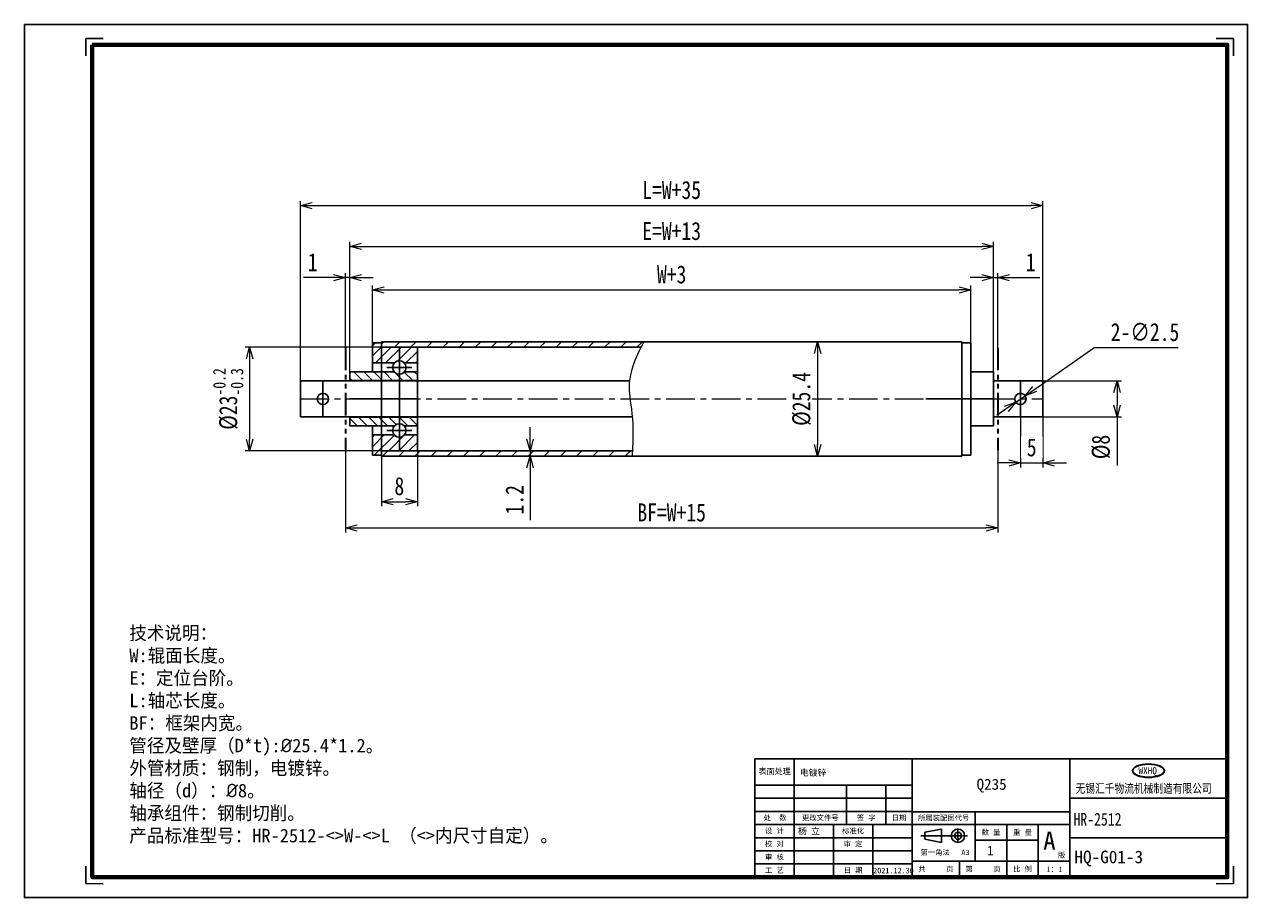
# Model space of a CAD drawing. Header units: millimetres. Extents: x 4249 to 4520, y -909 to -715.
import ezdxf

# ---------------------------------------------------------------- set-up
doc = ezdxf.new("R2010")
doc.units = ezdxf.units.MM
doc.linetypes.add('CENTER', pattern=[50.8, 31.75, -6.35, 6.35, -6.35])
doc.linetypes.add('PHANTOM', pattern=[2.5, 1.25, -0.25, 0.25, -0.25, 0.25, -0.25])
for name, color, linetype, lineweight in [('3中心线层', 1, 'CENTER', 5), ('5剖面线层', 2, 'Continuous', 5), ('6文字层', 31, 'Continuous', 35), ('7标注层', 4, 'Continuous', 5), ('9双点划线层', 6, 'PHANTOM', 35)]:
    doc.layers.add(name, color=color, linetype=linetype, lineweight=lineweight)
for name, color, linetype in [('LINE', 7, 'Continuous'), ('中心线层', 1, 'CENTER'), ('细实线层', 7, 'Continuous')]:
    doc.layers.add(name, color=color, linetype=linetype)
doc.styles.add('中文宋体', font='txt')
doc.styles.add('样式 1', font='txt', dxfattribs={"width": 0.8})
doc.dimstyles.new('副本 (2) 0_GBDIM', dxfattribs={"dimscale": 20, "dimtxt": 0.2, "dimasz": 0.13, "dimexe": 0.05, "dimexo": 0, "dimgap": 0.07, "dimtad": 1, "dimdec": 3, "dimdsep": 46, "dimtxsty": '样式 1', "dimblk": 'OPEN30', "dimcen": 2.5, "dimclrd": 177, "dimclre": 177, "dimclrt": 3, "dimadec": 4, "dimazin": 2, "dimtfac": 0.714286, "dimtdec": 3, "dimtmove": 0, "dimatfit": 3, "dimldrblk": 'OPEN30', "dimfxl": 0, "dimtolj": 1, "dimtzin": 0, "dimlwd": 9, "dimlwe": 9, "dimarcsym": 0})
doc.dimstyles.new('副本 (2) 0_GBDIM标准', dxfattribs={"dimscale": 20, "dimtxt": 0.2, "dimasz": 0.13, "dimexe": 0.05, "dimexo": 0, "dimgap": 0.07, "dimtad": 1, "dimtoh": 1, "dimdec": 3, "dimdsep": 46, "dimtxsty": '样式 1', "dimblk": 'OPEN30', "dimcen": 2.5, "dimclrd": 177, "dimclre": 177, "dimclrt": 3, "dimadec": 4, "dimazin": 2, "dimtfac": 0.714286, "dimtdec": 3, "dimtmove": 0, "dimatfit": 3, "dimldrblk": 'OPEN30', "dimfxl": 0, "dimtolj": 1, "dimtzin": 0, "dimlwd": 9, "dimlwe": 9, "dimarcsym": 0})

# ---------------------------------------------------------------- blocks, each defined once
blk = doc.blocks.new('_OPEN30')
at = {"color": 0, "linetype": 'ByBlock'}
for p, q in [((-1, 0.27), (0, 0)), ((0, 0), (-1, -0.27)), ((0, 0), (-1, 0))]:
    blk.add_line(p, q, dxfattribs=at)
blk = doc.blocks.new('*D1404')
at = {"layer": '7标注层', "color": 177, "lineweight": 9}
for p, q in [((4461.35, -771.39), (4458.75, -771.39)), ((4463.95, -792.36), (4463.95, -770.39)), ((4463.95, -771.39), (4464.95, -771.39)), ((4464.95, -787), (4464.95, -770.39)), ((4467.55, -771.39), (4474.29, -771.39))]:
    blk.add_line(p, q, dxfattribs=at)
at = {"layer": 'Defpoints', "color": 0}
for p in [(4464.95, -771.39), (4464.95, -787), (4463.95, -792.36)]:
    blk.add_point(p, dxfattribs=at)
at = {"layer": '7标注层', "color": 177, "linetype": 'ByBlock', "lineweight": 9, "xscale": 2.6, "yscale": 2.6, "zscale": 2.6}
blk.add_blockref('_OPEN30', (4463.95, -771.39), dxfattribs=at)
at = {"layer": '7标注层', "color": 177, "linetype": 'ByBlock', "lineweight": 9, "xscale": 2.6, "yscale": 2.6, "zscale": 2.6, "rotation": 180}
blk.add_blockref('_OPEN30', (4464.95, -771.39), dxfattribs=at)
at = {"layer": '7标注层', "color": 3, "insert": (4472.22, -767.99), "char_height": 4, "attachment_point": 5, "style": '样式 1', "bg_fill": 3, "box_fill_scale": 1.1, "bg_fill_color": 256, "bg_fill_true_color": 13158600, "bg_fill_transparency": 0}
blk.add_mtext('\\A1;1', dxfattribs=at)
blk = doc.blocks.new('*D1405')
at = {"layer": '7标注层', "color": 177, "lineweight": 9}
for p, q in [((4317.35, -771.39), (4310.62, -771.39)), ((4319.95, -787), (4319.95, -770.39)), ((4320.95, -771.39), (4319.95, -771.39)), ((4320.95, -792.36), (4320.95, -770.39)), ((4323.55, -771.39), (4326.15, -771.39))]:
    blk.add_line(p, q, dxfattribs=at)
at = {"layer": 'Defpoints', "color": 0}
for p in [(4319.95, -771.39), (4319.95, -787), (4320.95, -792.36)]:
    blk.add_point(p, dxfattribs=at)
at = {"layer": '7标注层', "color": 177, "linetype": 'ByBlock', "lineweight": 9, "xscale": 2.6, "yscale": 2.6, "zscale": 2.6}
blk.add_blockref('_OPEN30', (4319.95, -771.39), dxfattribs=at)
at = {"layer": '7标注层', "color": 177, "linetype": 'ByBlock', "lineweight": 9, "xscale": 2.6, "yscale": 2.6, "zscale": 2.6, "rotation": 180}
blk.add_blockref('_OPEN30', (4320.95, -771.39), dxfattribs=at)
at = {"layer": '7标注层', "color": 3, "insert": (4312.69, -767.99), "char_height": 4, "attachment_point": 5, "style": '样式 1', "bg_fill": 3, "box_fill_scale": 1.1, "bg_fill_color": 256, "bg_fill_true_color": 13158600, "bg_fill_transparency": 0}
blk.add_mtext('\\A1;1', dxfattribs=at)
blk = doc.blocks.new('*D1406')
at = {"layer": '7标注层', "color": 177, "lineweight": 9}
for p, q in [((4319.95, -809.72), (4319.95, -828.02)), ((4464.95, -809.72), (4464.95, -828.02)), ((4322.55, -827.02), (4462.35, -827.02))]:
    blk.add_line(p, q, dxfattribs=at)
at = {"layer": 'Defpoints', "color": 0}
for p in [(4319.95, -809.72), (4464.95, -809.72), (4464.95, -827.02)]:
    blk.add_point(p, dxfattribs=at)
at = {"layer": '7标注层', "color": 177, "linetype": 'ByBlock', "lineweight": 9, "xscale": 2.6, "yscale": 2.6, "zscale": 2.6, "rotation": 180}
blk.add_blockref('_OPEN30', (4319.95, -827.02), dxfattribs=at)
at = {"layer": '7标注层', "color": 177, "linetype": 'ByBlock', "lineweight": 9, "xscale": 2.6, "yscale": 2.6, "zscale": 2.6}
blk.add_blockref('_OPEN30', (4464.95, -827.02), dxfattribs=at)
at = {"layer": '7标注层', "color": 3, "insert": (4392.45, -823.6), "char_height": 4, "attachment_point": 5, "style": '样式 1', "bg_fill": 3, "box_fill_scale": 1.1, "bg_fill_color": 256, "bg_fill_true_color": 13158600, "bg_fill_transparency": 0}
blk.add_mtext('\\A1;BF=W+15', dxfattribs=at)
blk = doc.blocks.new('HL')
for p, q in [((2042.8, -3524.5), (2042.8, -3477.7)), ((2042.8, -3477.7), (2089.7, -3477.7)), ((5123.8, -3477.7), (5076.9, -3477.7)), ((5123.8, -3524.5), (5123.8, -3477.7)), ((2042.8, -5699.4), (2042.8, -5746.2)), ((5123.8, -5699.4), (5123.8, -5746.2)), ((2042.8, -5746.2), (2089.7, -5746.3)), ((5123.8, -5746.2), (5076.9, -5746.3))]:
    blk.add_line(p, q)
blk.add_lwpolyline([(1878.2, -3440.4), (5161, -3440.4), (5161, -5783.5), (1878.2, -5783.5)], close=True)
at = {"lineweight": 70}
blk.add_lwpolyline([(2060, -3494.9), (5106.6, -3494.9), (5106.6, -5729.1), (2060, -5729.1)], close=True, dxfattribs=at)
blk = doc.blocks.new('图框')
at = {"layer": '7标注层'}
h = blk.add_hatch(color=1, dxfattribs=at)
edge = h.paths.add_edge_path()
edge.add_ellipse((3369.64, -1085.34), major_axis=(-5.09, 0), ratio=0.425329, start_angle=0, end_angle=360)
edge = h.paths.add_edge_path(flags=16)
edge.add_spline(control_points=[(3366.75, -1087.02), (3367.33, -1087.18), (3367.7, -1087.25), (3368.48, -1087.35), (3368.88, -1087.39), (3369.68, -1087.41), (3370.09, -1087.4), (3370.89, -1087.35), (3371.28, -1087.3), (3372.02, -1087.16), (3372.37, -1087.07), (3373.01, -1086.86), (3373.3, -1086.74), (3373.75, -1086.51), (3373.93, -1086.39), (3374.22, -1086.16), (3374.34, -1086.04), (3374.49, -1085.82), (3374.55, -1085.72), (3374.61, -1085.53), (3374.63, -1085.43), (3374.63, -1085.24), (3374.61, -1085.14), (3374.54, -1084.95), (3374.49, -1084.85), (3374.35, -1084.66), (3374.26, -1084.57), (3374.05, -1084.38), (3373.92, -1084.29), (3373.64, -1084.12), (3373.49, -1084.04), (3373.06, -1083.84), (3372.78, -1083.74), (3372.16, -1083.56), (3371.83, -1083.48), (3371.13, -1083.37), (3370.76, -1083.33), (3370.02, -1083.28), (3369.64, -1083.27), (3368.89, -1083.3), (3368.52, -1083.33), (3367.8, -1083.42), (3367.46, -1083.48), (3366.81, -1083.64), (3366.5, -1083.74), (3365.95, -1083.95), (3365.71, -1084.07), (3365.33, -1084.3), (3365.18, -1084.42), (3364.94, -1084.65), (3364.84, -1084.76), (3364.72, -1084.98), (3364.68, -1085.07), (3364.65, -1085.23), (3364.64, -1085.28), (3364.64, -1085.34), (3364.64, -1085.45), (3364.67, -1085.56), (3364.75, -1085.78), (3364.82, -1085.89), (3365, -1086.11), (3365.12, -1086.21), (3365.39, -1086.42), (3365.54, -1086.52), (3365.9, -1086.7), (3366.09, -1086.79), (3366.52, -1086.95), (3366.75, -1087.02)], knot_values=[0, 0, 0, 0, 0.169783, 0.169783, 0.339565, 0.339565, 0.509348, 0.509348, 0.679131, 0.679131, 0.848913, 0.848913, 1.018696, 1.018696, 1.259447, 1.259447, 1.500199, 1.500199, 1.74095, 1.74095, 1.981702, 1.981702, 2.222453, 2.222453, 2.463204, 2.463204, 2.654613, 2.654613, 2.846023, 2.846023, 2.995488, 2.995488, 3.144953, 3.144953, 3.294419, 3.294419, 3.443884, 3.443884, 3.59335, 3.59335, 3.742815, 3.742815, 3.89228, 3.89228, 4.115555, 4.115555, 4.338829, 4.338829, 4.562103, 4.562103, 4.785377, 4.785377, 5.008652, 5.008652, 5.231926, 5.231926, 5.4552, 5.4552, 5.678474, 5.678474, 5.861599, 5.861599, 6.044724, 6.044724, 6.192004, 6.192004, 6.283185, 6.283185, 6.283185, 6.283185], degree=3, periodic=0)
h.paths.add_polyline_path([(3366.59, -1083.51), (3372.55, -1083.51), (3372.55, -1087), (3366.59, -1087)], flags=24)
for p, q in [((3244.76, -1081.57), (3394.61, -1081.57)), ((3244.76, -1081.57), (3244.76, -1119.12)), ((3257.25, -1081.61), (3257.25, -1119.07)), ((3294.71, -1081.61), (3294.71, -1119.07)), ((3344.66, -1081.61), (3344.66, -1119.12)), ((3294.71, -1089.93), (3244.76, -1089.93)), ((3273.9, -1089.93), (3273.9, -1102.42)), ((3286.39, -1089.93), (3286.39, -1102.42)), ((3294.71, -1094.09), (3244.76, -1094.09)), ((3344.66, -1094.09), (3394.61, -1094.09)), ((3244.76, -1098.26), (3294.71, -1098.26)), ((3294.71, -1098.39), (3344.66, -1098.39)), ((3314.69, -1098.39), (3314.69, -1114.07)), ((3244.76, -1102.42), (3344.66, -1102.42)), ((3269.74, -1102.42), (3269.74, -1119.07)), ((3282.23, -1102.42), (3282.23, -1119.07)), ((3294.71, -1102.42), (3344.66, -1102.42)), ((3298.72, -1104.85), (3303.98, -1103.87)), ((3298.72, -1104.85), (3298.72, -1107.1)), ((3303.98, -1103.87), (3303.98, -1108.08)), ((3309.22, -1103.7), (3309.22, -1108.24)), ((3324.68, -1102.42), (3324.68, -1119.12)), ((3334.67, -1102.42), (3334.67, -1119.12)), ((3294.71, -1106.58), (3244.76, -1106.58)), ((3297.49, -1105.97), (3312.25, -1105.97)), ((3298.72, -1107.1), (3303.98, -1108.08)), ((3314.69, -1107.41), (3334.67, -1107.41)), ((3344.66, -1106.58), (3394.61, -1106.58)), ((3294.71, -1110.74), (3244.76, -1110.74)), ((3269.74, -1114.91), (3244.76, -1114.91)), ((3269.74, -1114.91), (3294.71, -1114.91)), ((3294.71, -1114.07), (3344.66, -1114.07)), ((3309.7, -1114.07), (3309.7, -1119.12))]:
    blk.add_line(p, q)
for radius in [2.11, 1.12]:
    blk.add_circle((3309.22, -1105.97), radius)
at = {"layer": 'LINE', "color": 1}
blk.add_ellipse((3369.64, -1085.34), major_axis=(-5.09, 0), ratio=0.425329, dxfattribs=at)
blk.add_open_spline([(3364.64, -1085.34), (3364.64, -1085.45), (3364.67, -1085.56), (3364.75, -1085.78), (3364.82, -1085.89), (3365, -1086.11), (3365.12, -1086.21), (3365.39, -1086.42), (3365.54, -1086.52), (3365.9, -1086.7), (3366.09, -1086.79), (3366.52, -1086.95), (3366.75, -1087.02), (3367.33, -1087.18), (3367.7, -1087.25), (3368.48, -1087.35), (3368.88, -1087.39), (3369.68, -1087.41), (3370.09, -1087.4), (3370.89, -1087.35), (3371.28, -1087.3), (3372.02, -1087.16), (3372.37, -1087.07), (3373.01, -1086.86), (3373.3, -1086.74), (3373.75, -1086.51), (3373.93, -1086.39), (3374.22, -1086.16), (3374.34, -1086.04), (3374.49, -1085.82), (3374.55, -1085.72), (3374.61, -1085.53), (3374.63, -1085.43), (3374.63, -1085.24), (3374.61, -1085.14), (3374.54, -1084.95), (3374.49, -1084.85), (3374.35, -1084.66), (3374.26, -1084.57), (3374.05, -1084.38), (3373.92, -1084.29), (3373.64, -1084.12), (3373.49, -1084.04), (3373.06, -1083.84), (3372.78, -1083.74), (3372.16, -1083.56), (3371.83, -1083.48), (3371.13, -1083.37), (3370.76, -1083.33), (3370.02, -1083.28), (3369.64, -1083.27), (3368.89, -1083.3), (3368.52, -1083.33), (3367.8, -1083.42), (3367.46, -1083.48), (3366.81, -1083.64), (3366.5, -1083.74), (3365.95, -1083.95), (3365.71, -1084.07), (3365.33, -1084.3), (3365.18, -1084.42), (3364.94, -1084.65), (3364.84, -1084.76), (3364.72, -1084.98), (3364.68, -1085.07), (3364.65, -1085.23), (3364.64, -1085.28), (3364.64, -1085.34)], degree=3, knots=[0, 0, 0, 0, 0.169783, 0.169783, 0.339565, 0.339565, 0.509348, 0.509348, 0.679131, 0.679131, 0.848913, 0.848913, 1.018696, 1.018696, 1.259447, 1.259447, 1.500199, 1.500199, 1.74095, 1.74095, 1.981702, 1.981702, 2.222453, 2.222453, 2.463204, 2.463204, 2.654613, 2.654613, 2.846023, 2.846023, 2.995488, 2.995488, 3.144953, 3.144953, 3.294419, 3.294419, 3.443884, 3.443884, 3.59335, 3.59335, 3.742815, 3.742815, 3.89228, 3.89228, 4.115555, 4.115555, 4.338829, 4.338829, 4.562103, 4.562103, 4.785377, 4.785377, 5.008652, 5.008652, 5.231926, 5.231926, 5.4552, 5.4552, 5.678474, 5.678474, 5.861599, 5.861599, 6.044724, 6.044724, 6.192004, 6.192004, 6.283185, 6.283185, 6.283185, 6.283185], dxfattribs=at)
at = {"xscale": 0.1181349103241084, "yscale": 0.1181349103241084, "zscale": 0.1181349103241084}
blk.add_blockref('HL', (2791.34, -442.32), dxfattribs=at)
for s, insert, char_height, width, attachment_point in [('{\\fFangSong_GB2312|b0|i0|c134|p49;表面处理}', (3251.1, -1085.64), 1.8257, 11.476, 5), ('处  数', (3251.22, -1100.34), 1.665, 12.4872, 5), ('{\\f仿宋_GB2312|b0|i0|c134|p49;更改文件号}', (3265.58, -1100.34), 1.665, 16.6496, 5), ('{\\f仿宋_GB2312|b0|i0|c134|p49;签 字}', (3280.14, -1100.34), 1.665, 12.4872, 5), ('{\\f仿宋_GB2312|b0|i0|c134|p49;日期}', (3290.55, -1100.34), 1.665, 8.3248, 5), ('所属装配图代号', (3304.7, -1100.4), 1.665, 19.9794, 5), ('{\\f仿宋_GB2312|b0|i0|c134|p49;设 计}', (3251.01, -1104.5), 1.665, 12.4872, 5), ('{\\fFangSong_GB2312|b0|i0|c134|p49;标准化}', (3275.98, -1104.5), 1.665, 12.4872, 5), ('{\\fFangSong_GB2312|b0|i0|c134|p49;数 量}', (3319.69, -1104.92), 1.665, 9.9897, 5), ('{\\fFangSong_GB2312|b0|i0|c134|p49;重 量}', (3329.68, -1104.92), 1.665, 9.9897, 5), ('{\\f仿宋_GB2312|b0|i0|c134|p49;校 对}', (3251.01, -1108.66), 1.665, 12.4872, 5), ('{\\fFangSong_GB2312|b0|i0|c134|p49;审 定}', (3275.98, -1108.66), 1.665, 12.4872, 5), ('{\\f仿宋_GB2312|b0|i0|c134|p49;审 核}', (3251.01, -1112.82), 1.665, 12.4872, 5), ('{\\fFangSong_GB2312|b0|i0|c134|p49;第一角法}', (3301.99, -1111.33), 1.665, 14.5532, 5), ('{\\fFangSong_GB2312|b0|i0|c134|p49;版}', (3340.91, -1111.26), 1.665, 3.7496, 1), ('{\\f仿宋_GB2312|b0|i0|c134|p49;工 艺}', (3251.01, -1116.99), 1.665, 12.4872, 5), ('{\\fFangSong_GB2312|b0|i0|c134|p49;日 期}', (3275.98, -1116.99), 1.665, 12.4872, 5), ('{\\fFangSong_GB2312|b0|i0|c134|p49;共     页}', (3302.21, -1116.6), 1.665, 14.9846, 5), ('{\\fFangSong_GB2312|b0|i0|c134|p49;第     页}', (3317.19, -1116.6), 1.665, 14.9846, 5), ('{\\fFangSong_GB2312|b0|i0|c134|p49;比 例}', (3329.68, -1116.6), 1.665, 9.9897, 5)]:
    blk.add_mtext(s, dxfattribs=dict(insert=insert, char_height=char_height, width=width, attachment_point=attachment_point))
at = {"attachment_point": 5, "style": '中文宋体'}
for s, insert, char_height, width in [('A', (3338.21, -1107.51), 5.75, 23.0164), ('A3', (3311.6, -1111.25), 1.665, 6.6598)]:
    blk.add_mtext(s, dxfattribs=dict(at, insert=insert, char_height=char_height, width=width))
for tag, p, height in [('表面处理', (3259.08, -1086.97), 2), ('材料', (3315.13, -1091.39), 3.5), ('所属装配图', (3322.63, -1101.35), 1.8), ('名称', (3345.85, -1102.73), 4), ('设计', (3258.51, -1105.48), 2), ('数量', (3317.91, -1112.18), 3), ('重量', (3326.75, -1111.84), 2), ('图号', (3346.16, -1114.67), 4), ('日期', (3282.35, -1117.89), 1.8), ('比列', (3337.29, -1117.5), 1.8)]:
    blk.add_attdef(tag, p, '', height=height)
at = {"layer": '7标注层', "color": 1, "style": '样式 1', "width": 0.981091}
blk.add_text('WXHQ', height=2.191, dxfattribs=at).set_placement((3366.46, -1086.42))
at = {"layer": 'LINE', "lineweight": 15, "insert": (3346.51, -1089.51), "char_height": 2.8542, "width": 46.767, "attachment_point": 1}
blk.add_mtext('{\\W0.8;无锡汇千物流机械制造有限公司}', dxfattribs=at)
blk = doc.blocks.new('*D1407')
at = {"layer": '7标注层', "color": 177, "lineweight": 9}
for p, q in [((4474.95, -794.36), (4492.43, -794.36)), ((4491.43, -796.96), (4491.43, -799.76)), ((4474.95, -802.36), (4492.43, -802.36)), ((4491.43, -802.36), (4491.43, -813.11))]:
    blk.add_line(p, q, dxfattribs=at)
at = {"layer": 'Defpoints', "color": 0}
for p in [(4474.95, -794.36), (4474.95, -802.36), (4491.43, -802.36)]:
    blk.add_point(p, dxfattribs=at)
at = {"layer": '7标注层', "color": 177, "linetype": 'ByBlock', "lineweight": 9, "xscale": 2.6, "yscale": 2.6, "zscale": 2.6}
for p, rotation in [((4491.43, -794.36), 90), ((4491.43, -802.36), 270)]:
    blk.add_blockref('_OPEN30', p, dxfattribs=dict(at, rotation=rotation))
at = {"layer": '7标注层', "color": 3, "insert": (4487.88, -809.03), "char_height": 4, "attachment_point": 5, "rotation": 90, "style": '样式 1', "bg_fill": 3, "box_fill_scale": 1.1, "bg_fill_color": 256, "bg_fill_true_color": 13158600, "bg_fill_transparency": 0}
blk.add_mtext('\\A1;%%c8', dxfattribs=at)
blk = doc.blocks.new('*D1408')
at = {"layer": '7标注层', "color": 177, "lineweight": 9}
for p, q in [((4473.11, -796.16), (4486.22, -786.99)), ((4468.93, -799.08), (4470.98, -797.65)), ((4466.8, -800.57), (4464.67, -802.06))]:
    blk.add_line(p, q, dxfattribs=at)
at = {"layer": 'Defpoints', "color": 0}
for p in [(4470.98, -797.65), (4468.93, -799.08)]:
    blk.add_point(p, dxfattribs=at)
at = {"layer": '7标注层', "color": 177, "linetype": 'ByBlock', "lineweight": 9, "xscale": 2.6, "yscale": 2.6, "zscale": 2.6}
for p, rotation in [((4470.98, -797.65), 214.9550661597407), ((4468.93, -799.08), 34.95506615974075)]:
    blk.add_blockref('_OPEN30', p, dxfattribs=dict(at, rotation=rotation))
at = {"layer": '7标注层', "color": 3, "insert": (4497.62, -783.53), "char_height": 4, "attachment_point": 5, "style": '样式 1', "bg_fill": 3, "box_fill_scale": 1.1, "bg_fill_color": 256, "bg_fill_true_color": 13158600, "bg_fill_transparency": 0}
blk.add_mtext('\\A1;2-∅2.5', dxfattribs=at)
at = {"layer": '7标注层', "color": 177, "lineweight": 9}
blk.add_line((4504.99, -786.99), (4486.22, -786.99), dxfattribs=at)
blk = doc.blocks.new('*D1409')
at = {"layer": '7标注层', "color": 177, "lineweight": 9}
for p, q in [((4469.95, -798.36), (4469.95, -813.56)), ((4474.95, -802.36), (4474.95, -813.56)), ((4467.35, -812.56), (4464.75, -812.56)), ((4469.95, -812.56), (4474.95, -812.56)), ((4477.55, -812.56), (4480.15, -812.56))]:
    blk.add_line(p, q, dxfattribs=at)
at = {"layer": 'Defpoints', "color": 0}
for p in [(4469.95, -798.36), (4474.95, -802.36)]:
    blk.add_point(p, dxfattribs=at)
at = {"layer": '7标注层', "color": 177, "linetype": 'ByBlock', "lineweight": 9, "xscale": 2.6, "yscale": 2.6, "zscale": 2.6}
blk.add_blockref('_OPEN30', (4469.95, -812.56), dxfattribs=at)
at = {"layer": '7标注层', "color": 177, "linetype": 'ByBlock', "lineweight": 9, "xscale": 2.6, "yscale": 2.6, "zscale": 2.6, "rotation": 180}
blk.add_blockref('_OPEN30', (4474.95, -812.56), dxfattribs=at)
at = {"layer": '7标注层', "color": 3, "insert": (4472.45, -809.14), "char_height": 4, "attachment_point": 5, "style": '样式 1', "bg_fill": 3, "box_fill_scale": 1.1, "bg_fill_color": 256, "bg_fill_true_color": 13158600, "bg_fill_transparency": 0}
blk.add_mtext('\\A1;5', dxfattribs=at)
at = {"layer": 'Defpoints', "color": 0}
blk.add_point((4474.95, -812.56), dxfattribs=at)
blk = doc.blocks.new('*D1410')
at = {"layer": '7标注层', "color": 177, "lineweight": 9}
for p, q in [((4327.95, -786.86), (4297.68, -786.86)), ((4298.68, -789.46), (4298.68, -807.26)), ((4327.95, -809.86), (4297.68, -809.86))]:
    blk.add_line(p, q, dxfattribs=at)
at = {"layer": 'Defpoints', "color": 0}
for p in [(4327.95, -786.86), (4327.95, -809.86)]:
    blk.add_point(p, dxfattribs=at)
at = {"layer": '7标注层', "color": 177, "linetype": 'ByBlock', "lineweight": 9, "xscale": 2.6, "yscale": 2.6, "zscale": 2.6}
for p, rotation in [((4298.68, -786.86), 90), ((4298.68, -809.86), 270)]:
    blk.add_blockref('_OPEN30', p, dxfattribs=dict(at, rotation=rotation))
at = {"layer": '7标注层', "color": 3, "insert": (4293.91, -798.36), "char_height": 4, "attachment_point": 5, "rotation": 90, "style": '样式 1', "bg_fill": 3, "box_fill_scale": 1.1, "bg_fill_color": 256, "bg_fill_true_color": 13158600, "bg_fill_transparency": 0}
blk.add_mtext('\\A1;%%c23{}{{\\H0.7x;{\\S-0.2^ -0.3;}}{}}', dxfattribs=at)
at = {"layer": 'Defpoints', "color": 0}
blk.add_point((4298.68, -809.86), dxfattribs=at)
blk = doc.blocks.new('*D1411')
at = {"layer": '7标注层', "color": 177, "lineweight": 9}
for p, q in [((4327.95, -811.06), (4327.95, -822.18)), ((4335.95, -809.86), (4335.95, -822.18)), ((4330.55, -821.18), (4333.35, -821.18))]:
    blk.add_line(p, q, dxfattribs=at)
at = {"layer": 'Defpoints', "color": 0}
for p in [(4327.95, -811.06), (4335.95, -809.86), (4335.95, -821.18)]:
    blk.add_point(p, dxfattribs=at)
at = {"layer": '7标注层', "color": 177, "linetype": 'ByBlock', "lineweight": 9, "xscale": 2.6, "yscale": 2.6, "zscale": 2.6, "rotation": 180}
blk.add_blockref('_OPEN30', (4327.95, -821.18), dxfattribs=at)
at = {"layer": '7标注层', "color": 177, "linetype": 'ByBlock', "lineweight": 9, "xscale": 2.6, "yscale": 2.6, "zscale": 2.6}
blk.add_blockref('_OPEN30', (4335.95, -821.18), dxfattribs=at)
at = {"layer": '7标注层', "color": 3, "insert": (4331.95, -817.76), "char_height": 4, "attachment_point": 5, "style": '样式 1', "bg_fill": 3, "box_fill_scale": 1.1, "bg_fill_color": 256, "bg_fill_true_color": 13158600, "bg_fill_transparency": 0}
blk.add_mtext('\\A1;8', dxfattribs=at)
blk = doc.blocks.new('*D1412')
at = {"layer": '7标注层', "color": 177, "lineweight": 9}
for p, q in [((4361, -807.26), (4361, -804.66)), ((4359.85, -809.86), (4362, -809.86)), ((4359.85, -811.06), (4362, -811.06)), ((4361, -809.86), (4361, -811.06)), ((4361, -813.66), (4361, -825.26))]:
    blk.add_line(p, q, dxfattribs=at)
at = {"layer": 'Defpoints', "color": 0}
for p in [(4359.85, -809.86), (4359.85, -811.06), (4361, -811.06)]:
    blk.add_point(p, dxfattribs=at)
at = {"layer": '7标注层', "color": 177, "linetype": 'ByBlock', "lineweight": 9, "xscale": 2.6, "yscale": 2.6, "zscale": 2.6}
for p, rotation in [((4361, -809.86), 270), ((4361, -811.06), 90)]:
    blk.add_blockref('_OPEN30', p, dxfattribs=dict(at, rotation=rotation))
at = {"layer": '7标注层', "color": 3, "insert": (4357.57, -820.76), "char_height": 4, "attachment_point": 5, "rotation": 90, "style": '样式 1', "bg_fill": 3, "box_fill_scale": 1.1, "bg_fill_color": 256, "bg_fill_true_color": 13158600, "bg_fill_transparency": 0}
blk.add_mtext('\\A1;1.2', dxfattribs=at)
blk = doc.blocks.new('*D1413')
at = {"layer": '7标注层', "color": 177, "lineweight": 9}
for p, q in [((4420.19, -785.66), (4425.89, -785.66)), ((4424.89, -788.26), (4424.89, -808.46)), ((4420.19, -811.06), (4425.89, -811.06))]:
    blk.add_line(p, q, dxfattribs=at)
at = {"layer": 'Defpoints', "color": 0}
for p in [(4420.19, -785.66), (4420.19, -811.06), (4424.89, -811.06)]:
    blk.add_point(p, dxfattribs=at)
at = {"layer": '7标注层', "color": 177, "linetype": 'ByBlock', "lineweight": 9, "xscale": 2.6, "yscale": 2.6, "zscale": 2.6}
for p, rotation in [((4424.89, -785.66), 90), ((4424.89, -811.06), 270)]:
    blk.add_blockref('_OPEN30', p, dxfattribs=dict(at, rotation=rotation))
at = {"layer": '7标注层', "color": 3, "insert": (4421.34, -798.36), "char_height": 4, "attachment_point": 5, "rotation": 90, "style": '样式 1', "bg_fill": 3, "box_fill_scale": 1.1, "bg_fill_color": 256, "bg_fill_true_color": 13158600, "bg_fill_transparency": 0}
blk.add_mtext('\\A1;%%c25.4', dxfattribs=at)
blk = doc.blocks.new('*D1414')
at = {"layer": '7标注层', "color": 177, "lineweight": 9}
for p, q in [((4309.95, -794.36), (4309.95, -754.39)), ((4312.55, -755.39), (4472.35, -755.39)), ((4474.95, -794.36), (4474.95, -754.39))]:
    blk.add_line(p, q, dxfattribs=at)
at = {"layer": 'Defpoints', "color": 0}
for p in [(4474.95, -755.39), (4309.95, -794.36), (4474.95, -794.36)]:
    blk.add_point(p, dxfattribs=at)
at = {"layer": '7标注层', "color": 177, "linetype": 'ByBlock', "lineweight": 9, "xscale": 2.6, "yscale": 2.6, "zscale": 2.6, "rotation": 180}
blk.add_blockref('_OPEN30', (4309.95, -755.39), dxfattribs=at)
at = {"layer": '7标注层', "color": 177, "linetype": 'ByBlock', "lineweight": 9, "xscale": 2.6, "yscale": 2.6, "zscale": 2.6}
blk.add_blockref('_OPEN30', (4474.95, -755.39), dxfattribs=at)
at = {"layer": '7标注层', "color": 3, "insert": (4392.45, -751.97), "char_height": 4, "attachment_point": 5, "style": '样式 1', "bg_fill": 3, "box_fill_scale": 1.1, "bg_fill_color": 256, "bg_fill_true_color": 13158600, "bg_fill_transparency": 0}
blk.add_mtext('\\A1;\\A1;L=W+35', dxfattribs=at)
blk = doc.blocks.new('*D1415')
at = {"layer": '7标注层', "color": 177, "lineweight": 9}
for p, q in [((4320.95, -792.36), (4320.95, -763.49)), ((4463.95, -792.36), (4463.95, -763.49)), ((4323.55, -764.49), (4461.35, -764.49))]:
    blk.add_line(p, q, dxfattribs=at)
at = {"layer": 'Defpoints', "color": 0}
for p in [(4463.95, -764.49), (4320.95, -792.36), (4463.95, -792.36)]:
    blk.add_point(p, dxfattribs=at)
at = {"layer": '7标注层', "color": 177, "linetype": 'ByBlock', "lineweight": 9, "xscale": 2.6, "yscale": 2.6, "zscale": 2.6, "rotation": 180}
blk.add_blockref('_OPEN30', (4320.95, -764.49), dxfattribs=at)
at = {"layer": '7标注层', "color": 177, "linetype": 'ByBlock', "lineweight": 9, "xscale": 2.6, "yscale": 2.6, "zscale": 2.6}
blk.add_blockref('_OPEN30', (4463.95, -764.49), dxfattribs=at)
at = {"layer": '7标注层', "color": 3, "insert": (4392.45, -761.07), "char_height": 4, "attachment_point": 5, "style": '样式 1', "bg_fill": 3, "box_fill_scale": 1.1, "bg_fill_color": 256, "bg_fill_true_color": 13158600, "bg_fill_transparency": 0}
blk.add_mtext('\\A1;\\A1;E=W+13', dxfattribs=at)
blk = doc.blocks.new('*D1416')
at = {"layer": '7标注层', "color": 177, "lineweight": 9}
for p, q in [((4325.95, -785.86), (4325.95, -773.14)), ((4328.55, -774.14), (4456.35, -774.14)), ((4458.95, -785.86), (4458.95, -773.14))]:
    blk.add_line(p, q, dxfattribs=at)
at = {"layer": 'Defpoints', "color": 0}
for p in [(4458.95, -774.14), (4325.95, -785.86), (4458.95, -785.86)]:
    blk.add_point(p, dxfattribs=at)
at = {"layer": '7标注层', "color": 177, "linetype": 'ByBlock', "lineweight": 9, "xscale": 2.6, "yscale": 2.6, "zscale": 2.6, "rotation": 180}
blk.add_blockref('_OPEN30', (4325.95, -774.14), dxfattribs=at)
at = {"layer": '7标注层', "color": 177, "linetype": 'ByBlock', "lineweight": 9, "xscale": 2.6, "yscale": 2.6, "zscale": 2.6}
blk.add_blockref('_OPEN30', (4458.95, -774.14), dxfattribs=at)
at = {"layer": '7标注层', "color": 3, "insert": (4392.45, -770.72), "char_height": 4, "attachment_point": 5, "style": '样式 1', "bg_fill": 3, "box_fill_scale": 1.1, "bg_fill_color": 256, "bg_fill_true_color": 13158600, "bg_fill_transparency": 0}
blk.add_mtext('\\A1;\\A1;W+3', dxfattribs=at)
blk = doc.blocks.new('A$C053E5D85')
at = {"layer": '细实线层'}
h = blk.add_hatch(dxfattribs=at)
h.set_pattern_fill('ANSI31', color=256, scale=0.5, style=0)
h.set_pattern_definition([(45, (-3883.1935, -1253.7126), (-1.122532, 1.122532), [])])
h.paths.add_polyline_path([(2.88, 20.5, -0.213422), (4, 21), (4, 24), (0, 24), (0, 20.5)])
h.paths.add_polyline_path([(10, 20.5), (10, 25), (8, 25), (8, 24), (4, 24), (4, 21, -0.213422), (5.12, 20.5)])
h.paths.add_polyline_path([(5.12, 4.5, -0.213422), (4, 4), (4, 1), (8, 1), (8, 0), (10, 0), (10, 4.5)])
h.paths.add_polyline_path([(4, 4, -0.213422), (2.88, 4.5), (0, 4.5), (0, 1), (4, 1)])
h = blk.add_hatch(dxfattribs=at)
h.set_pattern_fill('ANSI31', color=256, scale=0.5, angle=90, style=0)
h.set_pattern_definition([(135, (-3883.1935, -1253.7126), (-1.122532, -1.122532), [])])
h.paths.add_polyline_path([(5.12, 18.5, -0.213422), (4, 18), (4, 16.58), (15, 16.58), (15, 18.5)])
h.paths.add_polyline_path([(15, 6.5), (15, 8.42), (4, 8.42), (4, 7, -0.213422), (5.12, 6.5)])
h.paths.add_polyline_path([(0, 8.42), (0, 6.5), (2.88, 6.5, -0.213422), (4, 7), (4, 8.42)])
h.paths.add_polyline_path([(4, 16.58), (4, 18, -0.213422), (2.88, 18.5), (0, 18.5), (0, 16.58)])
at = {"layer": '中心线层'}
for p, q in [((4, 24), (4, 1)), ((1.25, 19.5), (6.75, 19.5)), ((0, 12.5), (15, 12.5)), ((1.25, 5.5), (6.75, 5.5))]:
    blk.add_line(p, q, dxfattribs=at)
at = {"layer": '细实线层'}
for p, q in [((8, 25), (10, 25)), ((8, 25), (8, 24)), ((10, 25), (10, 18.5)), ((0, 24), (0, 16.58)), ((0, 24), (8, 24)), ((0, 20.5), (2.88, 20.5)), ((5.12, 20.5), (10, 20.5)), ((0, 18.5), (2.88, 18.5)), ((0, 16.58), (15, 16.58)), ((5.12, 18.5), (15, 18.5)), ((15, 18.5), (15, 16.58)), ((0, 8.42), (15, 8.42)), ((0, 8.42), (0, 1)), ((15, 8.42), (15, 6.5)), ((0, 6.5), (2.88, 6.5)), ((5.12, 6.5), (15, 6.5)), ((10, 0), (10, 6.5)), ((0, 4.5), (2.88, 4.5)), ((5.12, 4.5), (10, 4.5)), ((0, 1), (8, 1)), ((8, 1), (8, 0)), ((8, 0), (10, 0))]:
    blk.add_line(p, q, dxfattribs=at)
for centre in [(4, 19.5), (4, 5.5)]:
    blk.add_circle(centre, 1.5, dxfattribs=at)

msp = doc.modelspace()

# ---------------------------------------------------------------- hatches: boundary and pattern name
at = {"layer": '5剖面线层'}
h = msp.add_hatch(dxfattribs=at)
h.set_pattern_fill('ANSI31', color=256, scale=0.8, style=0)
h.set_pattern_definition([(45, (-51.9735, 35.2603), (-1.7960512, 1.7960512), [])])
edge = h.paths.add_edge_path()
edge.add_line((4335.953, -786.8625), (4385.6322, -786.8625))
edge.add_spline(control_points=[(4385.6322, -786.8625), (4385.8274, -786.4664), (4386.031, -786.0656), (4386.2417, -785.6625)], knot_values=[9.51376661, 9.51376661, 9.51376661, 9.51376661, 10.42398491, 10.42398491, 10.42398491, 10.42398491], degree=3, periodic=0)
edge.add_line((4386.2417, -785.6625), (4327.953, -785.6625))
edge.add_line((4327.953, -785.6625), (4327.953, -786.8625))
edge.add_line((4327.953, -786.8625), (4335.953, -786.8625))
edge = h.paths.add_edge_path()
edge.add_spline(control_points=[(4383.6753, -811.0625), (4383.6959, -810.6517), (4383.7157, -810.2518), (4383.7342, -809.8625)], knot_values=[31.40727557, 31.40727557, 31.40727557, 31.40727557, 32.03139788, 32.03139788, 32.03139788, 32.03139788], degree=3, periodic=0)
edge.add_line((4383.7342, -809.8625), (4335.953, -809.8625))
edge.add_line((4335.953, -809.8625), (4327.953, -809.8625))
edge.add_line((4327.953, -809.8625), (4327.953, -811.0625))
edge.add_line((4327.953, -811.0625), (4383.6753, -811.0625))

# ---------------------------------------------------------------- linework, layer by layer
at = {"layer": '3中心线层', "ltscale": 0.2}
msp.add_line((4309.953, -798.3625), (4474.953, -798.3625), dxfattribs=at)
at = {"layer": '5剖面线层'}
msp.add_open_spline([(4386.2417, -785.6625), (4385.2296, -787.599), (4381.3207, -796.2665), (4384.2736, -798.7537), (4383.754, -809.4922), (4383.6753, -811.0625)], degree=3, knots=[9.51376661, 9.51376661, 9.51376661, 9.51376661, 13.88653373, 29.64563319, 32.03139788, 32.03139788, 32.03139788, 32.03139788], dxfattribs=at)
at = {"layer": '中心线层'}
for p, q in [((4314.953, -794.3625), (4314.953, -802.3625)), ((4469.953, -794.3625), (4469.953, -802.3625)), ((4448.953, -798.3625), (4463.953, -798.3625))]:
    msp.add_line(p, q, dxfattribs=at)
at = {"layer": '细实线层'}
for p, q in [((4327.953, -785.6625), (4327.953, -811.0625)), ((4327.953, -785.6625), (4456.953, -785.6625)), ((4327.953, -786.8625), (4335.953, -786.8625)), ((4335.953, -786.8625), (4335.953, -809.8625)), ((4335.953, -786.8625), (4385.6322, -786.8625)), ((4456.953, -785.6625), (4456.953, -811.0625)), ((4456.953, -786.8625), (4456.953, -785.8625)), ((4456.953, -785.8625), (4458.953, -785.8625)), ((4458.953, -785.8625), (4458.953, -810.8625)), ((4459.012, -792.3625), (4463.953, -792.3625)), ((4463.953, -804.3625), (4463.953, -792.3625)), ((4383.0716, -794.3625), (4309.953, -794.3625)), ((4309.953, -794.3625), (4309.953, -802.3625)), ((4474.953, -794.3625), (4463.953, -794.3625)), ((4474.953, -794.3625), (4474.953, -802.3625)), ((4383.6858, -802.3625), (4309.953, -802.3625)), ((4459.012, -804.3625), (4463.953, -804.3625)), ((4474.953, -802.3625), (4463.953, -802.3625)), ((4327.953, -809.8625), (4335.953, -809.8625)), ((4327.953, -811.0625), (4456.953, -811.0625)), ((4335.953, -809.8625), (4383.7403, -809.8625)), ((4456.953, -810.8625), (4456.953, -809.8625)), ((4456.953, -810.8625), (4458.953, -810.8625))]:
    msp.add_line(p, q, dxfattribs=at)
for centre in [(4314.953, -798.3625), (4469.953, -798.3625)]:
    msp.add_circle(centre, 1.25, dxfattribs=at)

# ---------------------------------------------------------------- block references
at = {"layer": '细实线层', "rotation": 180}
msp.add_blockref('A$C053E5D85', (4335.953, -785.8625), dxfattribs=at)

# ---------------------------------------------------------------- texts
at = {"layer": '6文字层', "insert": (4271.9494, -848.8492), "char_height": 3, "width": 125.21702, "attachment_point": 1}
msp.add_mtext('技术说明：\\PW:辊面长度。\\PE：定位台阶。\\PL:轴芯长度。\\PBF：框架内宽。\\P管径及壁厚（D*t):{\\FISOCPEUR|c0;%%C}25.4*1.2。\\P外管材质：钢制，电镀锌。\\P轴径（d）：{\\FISOCPEUR|c0;%%C}8。\\P轴承组件：钢制切削。\\P产品标准型号：HR-2512-<>W-<>L （<>内尺寸自定）。', dxfattribs=at)

# ---------------------------------------------------------------- next in the draw order: dimensions: what is measured, and where the dimension line sits
at = {"layer": '7标注层'}
dim = msp.add_linear_dim(base=(4458.953, -774.1414), p1=(4325.953, -785.8625), p2=(4458.953, -785.8625), text='\\A1;W+3', dimstyle='副本 (2) 0_GBDIM', override={"dimtxsty": '样式 1'}, dxfattribs=at)
dim.commit()
dim.dimension.update_dxf_attribs({"geometry": '*D1416', "text_midpoint": (4392.453, -770.7185)})
for base, p1, p2, picture, middle in [((4474.953, -812.5603), (4469.953, -798.3625), (4474.953, -802.3625), '*D1409', (4472.453, -809.1374)), ((4335.953, -821.1835), (4327.953, -811.0625), (4335.953, -809.8625), '*D1411', (4331.953, -817.7606))]:
    dim = msp.add_linear_dim(base=base, p1=p1, p2=p2, dimstyle='副本 (2) 0_GBDIM', dxfattribs=at)
    dim.commit()
    dim.dimension.update_dxf_attribs({"geometry": picture, "text_midpoint": middle})
dim = msp.add_linear_dim(base=(4360.9997, -811.0625), p1=(4359.8466, -809.8625), p2=(4359.8466, -811.0625), angle=90, dimstyle='副本 (2) 0_GBDIM', dxfattribs=at)
dim.commit()
dim.dimension.update_dxf_attribs({"geometry": '*D1412', "text_midpoint": (4357.5654, -820.762)})

# ---------------------------------------------------------------- next in the draw order: dimensions: what is measured, and where the dimension line sits
dim = msp.add_linear_dim(base=(4463.953, -764.4895), p1=(4320.953, -792.3625), p2=(4463.953, -792.3625), text='\\A1;E=W+13', dimstyle='副本 (2) 0_GBDIM', override={"dimtxsty": '样式 1'}, dxfattribs=at)
dim.commit()
dim.dimension.update_dxf_attribs({"geometry": '*D1415', "text_midpoint": (4392.453, -761.0667)})

# ---------------------------------------------------------------- next in the draw order: dimensions: what is measured, and where the dimension line sits
dim = msp.add_linear_dim(base=(4474.953, -755.3924), p1=(4309.953, -794.3625), p2=(4474.953, -794.3625), text='\\A1;L=W+35', dimstyle='副本 (2) 0_GBDIM', override={"dimtxsty": '样式 1'}, dxfattribs=at)
dim.commit()
dim.dimension.update_dxf_attribs({"geometry": '*D1414', "text_midpoint": (4392.453, -751.9695)})

# ---------------------------------------------------------------- next in the draw order: dimensions: what is measured, and where the dimension line sits
for base, p1, p2, text, picture, middle in [((4298.6752, -809.8625), (4327.953, -786.8625), (4327.953, -809.8625), '%%c<>{}{{\\H0.7x;{\\S-0.2^ -0.3;}}{}}', '*D1410', (4293.912, -798.3625)), ((4424.8947, -811.0625), (4420.1882, -785.6625), (4420.1882, -811.0625), '%%c<>', '*D1413', (4421.3405, -798.3625))]:
    dim = msp.add_linear_dim(base=base, p1=p1, p2=p2, angle=90, text=text, dimstyle='副本 (2) 0_GBDIM', dxfattribs=at)
    dim.commit()
    dim.dimension.update_dxf_attribs({"geometry": picture, "text_midpoint": middle})
dim = msp.add_diameter_dim_2p(p1=(4468.9285, -799.0787), p2=(4470.9775, -797.6464), text='2-<>', dimstyle='副本 (2) 0_GBDIM标准', dxfattribs=at)
dim.commit()
dim.dimension.update_dxf_attribs({"geometry": '*D1408', "text_midpoint": (4497.6191, -786.9919), "dimtype": 163})

# ---------------------------------------------------------------- next in the draw order: linework, layer by layer
at = {"layer": '9双点划线层', "ltscale": 4}
for p, q in [((4319.953, -787.0038), (4319.953, -809.7213)), ((4464.953, -787.0038), (4464.953, -809.7213))]:
    msp.add_line(p, q, dxfattribs=at)

# ---------------------------------------------------------------- next in the draw order: dimensions: what is measured, and where the dimension line sits
at = {"layer": '7标注层'}
dim = msp.add_linear_dim(base=(4491.432, -802.3625), p1=(4474.953, -794.3625), p2=(4474.953, -802.3625), angle=90, text='%%c<>', dimstyle='副本 (2) 0_GBDIM', dxfattribs=at)
dim.commit()
dim.dimension.update_dxf_attribs({"geometry": '*D1407', "text_midpoint": (4487.8779, -809.0346)})

# ---------------------------------------------------------------- next in the draw order: block references
ref = msp.add_blockref('图框', (2137.2375, -120.4283), dxfattribs=dict(xscale=0.7007179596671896, yscale=0.7007179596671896, zscale=0.7007179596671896))
ref.add_attrib('数量', ' 1', (4461.0983, -899.7506), dxfattribs={"height": 2.10215})
ref.add_attrib('材料', 'Q235', (4460.2052, -885.1846), dxfattribs={"height": 2.45251})
ref.add_attrib('比列', '1：1', (4475.7343, -903.4834), dxfattribs={"height": 1.26129})
ref.add_attrib('日期', '2021.12.30', (4437.2362, -903.7567), dxfattribs={"height": 1.26129})
ref.add_attrib('设计', '杨 立', (4420.5328, -895.0546), dxfattribs={"height": 1.40144})
ref.add_attrib('表面处理', '电镀锌', (4420.9309, -882.0881), dxfattribs={"height": 1.40144})
ref.add_attrib('名称', 'HR-2512', (4481.7353, -893.1281), dxfattribs={"height": 2.80287, "width": 0.8})
ref.add_attrib('图号', 'HQ-G01-3', (4481.9501, -901.4999), dxfattribs={"height": 2.80287})

# ---------------------------------------------------------------- next in the draw order: dimensions: what is measured, and where the dimension line sits
dim = msp.add_linear_dim(base=(4319.953, -771.3912), p1=(4320.953, -792.3625), p2=(4319.953, -787.0038), dimstyle='副本 (2) 0_GBDIM', dxfattribs=at)
dim.commit()
dim.dimension.update_dxf_attribs({"geometry": '*D1405', "text_midpoint": (4312.6856, -767.9912)})
dim = msp.add_linear_dim(base=(4464.953, -771.3912), p1=(4463.953, -792.3625), p2=(4464.953, -787.0038), angle=180, dimstyle='副本 (2) 0_GBDIM', dxfattribs=at)
dim.commit()
dim.dimension.update_dxf_attribs({"geometry": '*D1404', "text_midpoint": (4472.2205, -767.9912)})
dim = msp.add_linear_dim(base=(4464.953, -827.0183), p1=(4319.953, -809.7213), p2=(4464.953, -809.7213), text='BF=W+15', dimstyle='副本 (2) 0_GBDIM', dxfattribs=at)
dim.commit()
dim.dimension.update_dxf_attribs({"geometry": '*D1406', "text_midpoint": (4392.453, -823.5955)})

doc.saveas('drawing.dxf')
